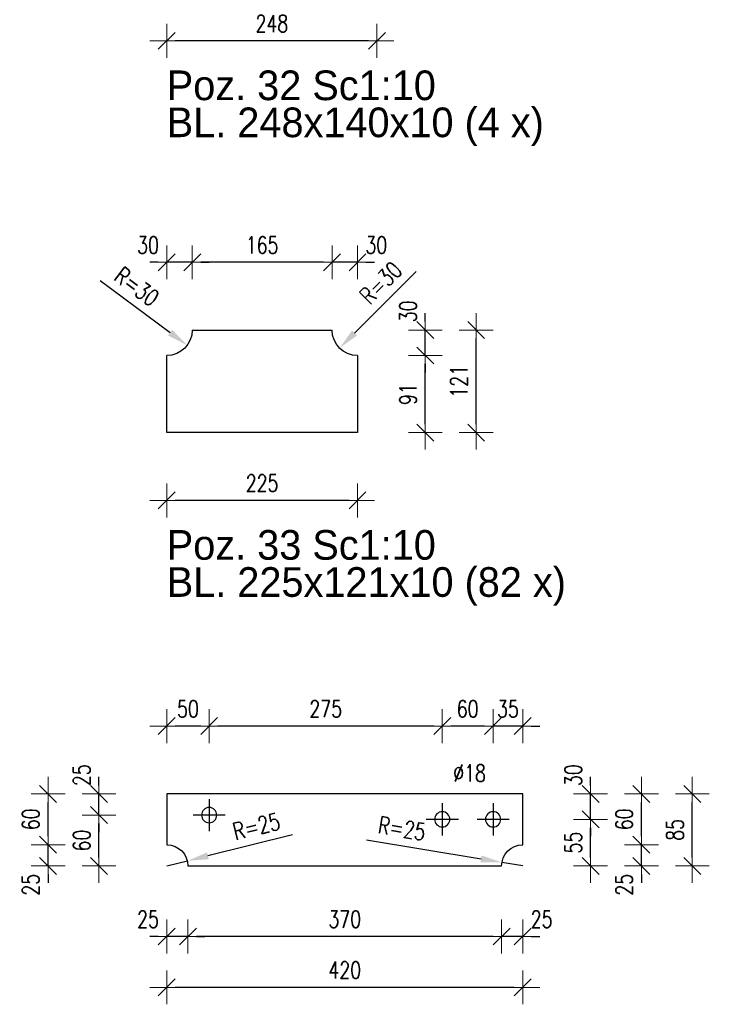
# Model space of a CAD drawing. Header units: millimetres. Extents: x 2297 to 3051, y 15557 to 16018.
# Tile 11 of 20: x 2706 to 2787, y 15692 to 15808. Entities that reach past the tile are written whole.
import ezdxf

# ---------------------------------------------------------------- set-up
doc = ezdxf.new("R2010")
doc.units = ezdxf.units.MM
doc.header["$LTSCALE"] = 10
doc.linetypes.add('MITTE', pattern=[2, 1.25, -0.25, 0.25, -0.25])
doc.layers.get('Defpoints').update_dxf_attribs({"color": 1})
doc.layers.add('PS_DIM', color=4, linetype='Continuous', lineweight=13)
doc.layers.add('PS_SOLID', color=7, linetype='Continuous', lineweight=30)
doc.layers.add('PS_MID', color=5, linetype='MITTE')
doc.layers.add('PS_PLATE', color=1, linetype='Continuous')
doc.styles.add('simplex', font='simplex.shx', dxfattribs={"width": 0.75})
doc.dimstyles.new('1_10_PRZ_DS1-LS10', dxfattribs={"dimtxt": 2, "dimasz": 1, "dimexe": 2, "dimexo": 5, "dimgap": 1, "dimtad": 1, "dimdec": 0, "dimlfac": 10, "dimtxsty": 'simplex', "dimblk": 'dimznak', "dimcen": 2, "dimse1": 1, "dimse2": 1, "dimclrt": 3, "dimadec": 1, "dimazin": 0, "dimtfac": 1, "dimtdec": 0, "dimtix": 1, "dimtmove": 2, "dimatfit": 3, "dimldrblk": 'dim-grot', "dimfxl": 1, "dimarcsym": 0})
doc.dimstyles.new('średnice', dxfattribs={"dimtxt": 2, "dimasz": 2.5, "dimexe": 1, "dimexo": 1, "dimgap": 1, "dimtad": 1, "dimdec": 0, "dimlfac": 10, "dimtxsty": 'simplex', "dimcen": 2, "dimclrd": 256, "dimclre": 256, "dimclrt": 3, "dimadec": 1, "dimazin": 0, "dimtfac": 1, "dimtdec": 0, "dimtix": 1, "dimtmove": 1, "dimatfit": 0, "dimfxl": 1, "dimarcsym": 0})

# ---------------------------------------------------------------- blocks, each defined once
blk = doc.blocks.new('dimznak')
at = {"color": 0}
for points in [[(0, 2), (0, -2)], [(-2, 0), (2, 0)]]:
    blk.add_lwpolyline(points, dxfattribs=at)
at = {"color": 2}
blk.add_lwpolyline([(1, 1), (-1, -1)], dxfattribs=at)
blk = doc.blocks.new('*D306')
at = {"layer": 'Defpoints', "color": 0, "transparency": 16777216}
for p in [(2723.02, 15825.73), (2747.82, 15825.73), (2723.02, 15805.73)]:
    blk.add_point(p, dxfattribs=at)
at = {"layer": 'PS_DIM', "color": 0, "lineweight": -2, "transparency": 16777216}
blk.add_line((2746.82, 15805.73), (2724.02, 15805.73), dxfattribs=at)
at = {"layer": 'PS_DIM', "color": 0, "lineweight": -2, "transparency": 16777216, "rotation": 180}
blk.add_blockref('dimznak', (2723.02, 15805.73), dxfattribs=at)
at = {"layer": 'PS_DIM', "color": 0, "lineweight": -2, "transparency": 16777216}
blk.add_blockref('dimznak', (2747.82, 15805.73), dxfattribs=at)
at = {"layer": 'PS_DIM', "color": 3, "transparency": 16777216, "insert": (2735.42, 15807.77), "char_height": 2, "attachment_point": 5, "style": 'simplex'}
blk.add_mtext('248', dxfattribs=at)
blk = doc.blocks.new('dim-grot')
blk.add_hatch(color=256).paths.add_polyline_path([(0, 0), (-2, 0.5), (-2, -0.5)])
blk.add_lwpolyline([(0, 0), (-2, 0.5), (-2, -0.5), (0, 0)])
blk = doc.blocks.new('*D307')
at = {"layer": 'Defpoints', "color": 0, "transparency": 16777216}
for p in [(2745.52, 15771.59), (2743.4, 15769.47)]:
    blk.add_point(p, dxfattribs=at)
at = {"layer": 'PS_DIM', "lineweight": -2, "transparency": 16777216}
blk.add_line((2752.44, 15778.51), (2745.17, 15771.24), dxfattribs=at)
at = {"layer": 'PS_DIM', "transparency": 16777216}
blk.add_solid([(2744.87, 15771.53), (2745.46, 15770.94), (2743.4, 15769.47)], dxfattribs=at)
at = {"layer": 'PS_DIM', "color": 3, "transparency": 16777216, "insert": (2748.27, 15777.17), "char_height": 2, "attachment_point": 5, "rotation": 45, "style": 'simplex'}
blk.add_mtext('R=30', dxfattribs=at)
blk = doc.blocks.new('*D308')
at = {"layer": 'Defpoints', "color": 0, "transparency": 16777216}
for p in [(2723.02, 15771.59), (2725.43, 15769.8)]:
    blk.add_point(p, dxfattribs=at)
at = {"layer": 'PS_DIM', "lineweight": -2, "transparency": 16777216}
blk.add_line((2715.18, 15777.44), (2723.42, 15771.29), dxfattribs=at)
at = {"layer": 'PS_DIM', "transparency": 16777216}
blk.add_solid([(2723.67, 15771.62), (2723.17, 15770.96), (2725.43, 15769.8)], dxfattribs=at)
at = {"layer": 'PS_DIM', "color": 3, "transparency": 16777216, "insert": (2719.49, 15776.72), "char_height": 2, "attachment_point": 5, "rotation": 323.2795, "style": 'simplex'}
blk.add_mtext('R=30', dxfattribs=at)
blk = doc.blocks.new('*D310')
at = {"layer": 'Defpoints', "color": 0, "transparency": 16777216}
for p in [(2742.52, 15771.59), (2753.52, 15771.59), (2745.52, 15768.59)]:
    blk.add_point(p, dxfattribs=at)
at = {"layer": 'PS_DIM', "color": 0, "lineweight": -2, "transparency": 16777216}
for p, q in [((2753.52, 15772.59), (2753.52, 15773.59)), ((2753.52, 15768.59), (2753.52, 15771.59)), ((2753.52, 15767.59), (2753.52, 15766.59))]:
    blk.add_line(p, q, dxfattribs=at)
for p, rotation in [((2753.52, 15771.59), 270), ((2753.52, 15768.59), 90)]:
    blk.add_blockref('dimznak', p, dxfattribs=dict(at, rotation=rotation))
at = {"layer": 'PS_DIM', "color": 3, "transparency": 16777216, "insert": (2751.48, 15773.8), "char_height": 2, "attachment_point": 5, "rotation": 90, "style": 'simplex'}
blk.add_mtext('30', dxfattribs=at)
blk = doc.blocks.new('*D312')
at = {"layer": 'Defpoints', "color": 0, "transparency": 16777216}
for p in [(2723.02, 15759.49), (2745.52, 15759.49), (2723.02, 15751.49)]:
    blk.add_point(p, dxfattribs=at)
at = {"layer": 'PS_DIM', "color": 0, "lineweight": -2, "transparency": 16777216}
blk.add_line((2744.52, 15751.49), (2724.02, 15751.49), dxfattribs=at)
at = {"layer": 'PS_DIM', "color": 0, "lineweight": -2, "transparency": 16777216, "rotation": 180}
blk.add_blockref('dimznak', (2723.02, 15751.49), dxfattribs=at)
at = {"layer": 'PS_DIM', "color": 0, "lineweight": -2, "transparency": 16777216}
blk.add_blockref('dimznak', (2745.52, 15751.49), dxfattribs=at)
at = {"layer": 'PS_DIM', "color": 3, "transparency": 16777216, "insert": (2734.27, 15753.53), "char_height": 2, "attachment_point": 5, "style": 'simplex'}
blk.add_mtext('225', dxfattribs=at)
blk = doc.blocks.new('*D313')
at = {"layer": 'Defpoints', "color": 0, "transparency": 16777216}
for p in [(2742.52, 15779.59), (2742.52, 15771.59), (2745.52, 15768.59)]:
    blk.add_point(p, dxfattribs=at)
at = {"layer": 'PS_DIM', "color": 0, "lineweight": -2, "transparency": 16777216}
for p, q in [((2741.52, 15779.59), (2740.52, 15779.59)), ((2745.52, 15779.59), (2742.52, 15779.59)), ((2746.52, 15779.59), (2747.52, 15779.59))]:
    blk.add_line(p, q, dxfattribs=at)
blk.add_blockref('dimznak', (2742.52, 15779.59), dxfattribs=at)
at = {"layer": 'PS_DIM', "color": 0, "lineweight": -2, "transparency": 16777216, "rotation": 180}
blk.add_blockref('dimznak', (2745.52, 15779.59), dxfattribs=at)
at = {"layer": 'PS_DIM', "color": 3, "transparency": 16777216, "insert": (2747.74, 15781.63), "char_height": 2, "attachment_point": 5, "style": 'simplex'}
blk.add_mtext('30', dxfattribs=at)
blk = doc.blocks.new('*D314')
at = {"layer": 'Defpoints', "color": 0, "transparency": 16777216}
for p in [(2726.02, 15779.59), (2726.02, 15771.59), (2742.52, 15771.59)]:
    blk.add_point(p, dxfattribs=at)
at = {"layer": 'PS_DIM', "color": 0, "lineweight": -2, "transparency": 16777216}
blk.add_line((2741.52, 15779.59), (2727.02, 15779.59), dxfattribs=at)
at = {"layer": 'PS_DIM', "color": 0, "lineweight": -2, "transparency": 16777216, "rotation": 180}
blk.add_blockref('dimznak', (2726.02, 15779.59), dxfattribs=at)
at = {"layer": 'PS_DIM', "color": 0, "lineweight": -2, "transparency": 16777216}
blk.add_blockref('dimznak', (2742.52, 15779.59), dxfattribs=at)
at = {"layer": 'PS_DIM', "color": 3, "transparency": 16777216, "insert": (2734.27, 15781.63), "char_height": 2, "attachment_point": 5, "style": 'simplex'}
blk.add_mtext('165', dxfattribs=at)
blk = doc.blocks.new('*D315')
at = {"layer": 'Defpoints', "color": 0, "transparency": 16777216}
for p in [(2723.02, 15779.59), (2726.02, 15771.59), (2723.02, 15768.59)]:
    blk.add_point(p, dxfattribs=at)
at = {"layer": 'PS_DIM', "color": 0, "lineweight": -2, "transparency": 16777216}
for p, q in [((2722.02, 15779.59), (2721.02, 15779.59)), ((2726.02, 15779.59), (2723.02, 15779.59)), ((2727.02, 15779.59), (2728.02, 15779.59))]:
    blk.add_line(p, q, dxfattribs=at)
blk.add_blockref('dimznak', (2723.02, 15779.59), dxfattribs=at)
at = {"layer": 'PS_DIM', "color": 0, "lineweight": -2, "transparency": 16777216, "rotation": 180}
blk.add_blockref('dimznak', (2726.02, 15779.59), dxfattribs=at)
at = {"layer": 'PS_DIM', "color": 3, "transparency": 16777216, "insert": (2720.81, 15781.63), "char_height": 2, "attachment_point": 5, "style": 'simplex'}
blk.add_mtext('30', dxfattribs=at)
blk = doc.blocks.new('*D316')
at = {"layer": 'Defpoints', "color": 0, "transparency": 16777216}
for p in [(2762.56, 15708.76), (2765.02, 15708.35)]:
    blk.add_point(p, dxfattribs=at)
at = {"layer": 'PS_DIM', "lineweight": -2, "transparency": 16777216}
for p, q in [((2746.6, 15711.45), (2760.09, 15709.18)), ((2765.02, 15708.35), (2762.56, 15708.76))]:
    blk.add_line(p, q, dxfattribs=at)
at = {"layer": 'PS_DIM', "transparency": 16777216}
blk.add_solid([(2760.16, 15709.59), (2760.02, 15708.77), (2762.56, 15708.76)], dxfattribs=at)
at = {"layer": 'PS_DIM', "color": 3, "transparency": 16777216, "insert": (2750.77, 15712.77), "char_height": 2, "attachment_point": 5, "rotation": 350.4406, "style": 'simplex'}
blk.add_mtext('R=25', dxfattribs=at)
blk = doc.blocks.new('*D317')
at = {"layer": 'Defpoints', "color": 0, "transparency": 16777216}
for p in [(2725.45, 15708.95), (2723.02, 15708.35)]:
    blk.add_point(p, dxfattribs=at)
at = {"layer": 'PS_DIM', "lineweight": -2, "transparency": 16777216}
for p, q in [((2737.86, 15712.01), (2727.88, 15709.55)), ((2723.02, 15708.35), (2725.45, 15708.95))]:
    blk.add_line(p, q, dxfattribs=at)
at = {"layer": 'PS_DIM', "transparency": 16777216}
blk.add_solid([(2727.78, 15709.95), (2727.98, 15709.14), (2725.45, 15708.95)], dxfattribs=at)
at = {"layer": 'PS_DIM', "color": 3, "transparency": 16777216, "insert": (2733.6, 15713.02), "char_height": 2, "attachment_point": 5, "rotation": 13.885, "style": 'simplex'}
blk.add_mtext('R=25', dxfattribs=at)
blk = doc.blocks.new('*D319')
at = {"layer": 'Defpoints', "color": 0, "transparency": 16777216}
for p in [(2765.02, 15716.85), (2773.02, 15716.85), (2761.52, 15713.85)]:
    blk.add_point(p, dxfattribs=at)
at = {"layer": 'PS_DIM', "color": 0, "lineweight": -2, "transparency": 16777216}
for p, q in [((2773.02, 15717.85), (2773.02, 15718.85)), ((2773.02, 15713.85), (2773.02, 15716.85)), ((2773.02, 15712.85), (2773.02, 15711.85))]:
    blk.add_line(p, q, dxfattribs=at)
for p, rotation in [((2773.02, 15716.85), 270), ((2773.02, 15713.85), 90)]:
    blk.add_blockref('dimznak', p, dxfattribs=dict(at, rotation=rotation))
at = {"layer": 'PS_DIM', "color": 3, "transparency": 16777216, "insert": (2770.98, 15719.06), "char_height": 2, "attachment_point": 5, "rotation": 90, "style": 'simplex'}
blk.add_mtext('30', dxfattribs=at)
blk = doc.blocks.new('*D320')
at = {"layer": 'Defpoints', "color": 0, "transparency": 16777216}
for p in [(2765.02, 15710.85), (2779.02, 15710.85), (2762.52, 15708.35)]:
    blk.add_point(p, dxfattribs=at)
at = {"layer": 'PS_DIM', "color": 0, "lineweight": -2, "transparency": 16777216}
for p, q in [((2779.02, 15711.85), (2779.02, 15712.85)), ((2779.02, 15708.35), (2779.02, 15710.85)), ((2779.02, 15707.35), (2779.02, 15706.35))]:
    blk.add_line(p, q, dxfattribs=at)
for p, rotation in [((2779.02, 15710.85), 270), ((2779.02, 15708.35), 90)]:
    blk.add_blockref('dimznak', p, dxfattribs=dict(at, rotation=rotation))
at = {"layer": 'PS_DIM', "color": 3, "transparency": 16777216, "insert": (2776.98, 15706.13), "char_height": 2, "attachment_point": 5, "rotation": 90, "style": 'simplex'}
blk.add_mtext('25', dxfattribs=at)
blk = doc.blocks.new('*D324')
at = {"layer": 'Defpoints', "color": 0, "transparency": 16777216}
for p in [(2715.02, 15716.85), (2723.02, 15716.85), (2728.02, 15714.35)]:
    blk.add_point(p, dxfattribs=at)
at = {"layer": 'PS_DIM', "color": 0, "lineweight": -2, "transparency": 16777216}
for p, q in [((2715.02, 15717.85), (2715.02, 15718.85)), ((2715.02, 15714.35), (2715.02, 15716.85)), ((2715.02, 15713.35), (2715.02, 15712.35))]:
    blk.add_line(p, q, dxfattribs=at)
for p, rotation in [((2715.02, 15716.85), 270), ((2715.02, 15714.35), 90)]:
    blk.add_blockref('dimznak', p, dxfattribs=dict(at, rotation=rotation))
at = {"layer": 'PS_DIM', "color": 3, "transparency": 16777216, "insert": (2712.98, 15719.06), "char_height": 2, "attachment_point": 5, "rotation": 90, "style": 'simplex'}
blk.add_mtext('25', dxfattribs=at)
blk = doc.blocks.new('*D325')
at = {"layer": 'Defpoints', "color": 0, "transparency": 16777216}
for p in [(2709.02, 15710.85), (2723.02, 15710.85), (2725.52, 15708.35)]:
    blk.add_point(p, dxfattribs=at)
at = {"layer": 'PS_DIM', "color": 0, "lineweight": -2, "transparency": 16777216}
for p, q in [((2709.02, 15711.85), (2709.02, 15712.85)), ((2709.02, 15708.35), (2709.02, 15710.85)), ((2709.02, 15707.35), (2709.02, 15706.35))]:
    blk.add_line(p, q, dxfattribs=at)
for p, rotation in [((2709.02, 15710.85), 270), ((2709.02, 15708.35), 90)]:
    blk.add_blockref('dimznak', p, dxfattribs=dict(at, rotation=rotation))
at = {"layer": 'PS_DIM', "color": 3, "transparency": 16777216, "insert": (2706.98, 15706.13), "char_height": 2, "attachment_point": 5, "rotation": 90, "style": 'simplex'}
blk.add_mtext('25', dxfattribs=at)
blk = doc.blocks.new('*D327')
at = {"layer": 'Defpoints', "color": 0, "transparency": 16777216}
for p in [(2765.02, 15710.85), (2762.52, 15708.35), (2762.52, 15700.02)]:
    blk.add_point(p, dxfattribs=at)
at = {"layer": 'PS_DIM', "color": 0, "lineweight": -2, "transparency": 16777216}
for p, q in [((2761.52, 15700.02), (2760.52, 15700.02)), ((2765.02, 15700.02), (2762.52, 15700.02)), ((2766.02, 15700.02), (2767.02, 15700.02))]:
    blk.add_line(p, q, dxfattribs=at)
blk.add_blockref('dimznak', (2762.52, 15700.02), dxfattribs=at)
at = {"layer": 'PS_DIM', "color": 0, "lineweight": -2, "transparency": 16777216, "rotation": 180}
blk.add_blockref('dimznak', (2765.02, 15700.02), dxfattribs=at)
at = {"layer": 'PS_DIM', "color": 3, "transparency": 16777216, "insert": (2767.24, 15702.06), "char_height": 2, "attachment_point": 5, "style": 'simplex'}
blk.add_mtext('25', dxfattribs=at)
blk = doc.blocks.new('*D328')
at = {"layer": 'Defpoints', "color": 0, "transparency": 16777216}
for p in [(2725.52, 15708.35), (2762.52, 15708.35), (2725.52, 15700.02)]:
    blk.add_point(p, dxfattribs=at)
at = {"layer": 'PS_DIM', "color": 0, "lineweight": -2, "transparency": 16777216}
blk.add_line((2761.52, 15700.02), (2726.52, 15700.02), dxfattribs=at)
at = {"layer": 'PS_DIM', "color": 0, "lineweight": -2, "transparency": 16777216, "rotation": 180}
blk.add_blockref('dimznak', (2725.52, 15700.02), dxfattribs=at)
at = {"layer": 'PS_DIM', "color": 0, "lineweight": -2, "transparency": 16777216}
blk.add_blockref('dimznak', (2762.52, 15700.02), dxfattribs=at)
at = {"layer": 'PS_DIM', "color": 3, "transparency": 16777216, "insert": (2744.02, 15702.06), "char_height": 2, "attachment_point": 5, "style": 'simplex'}
blk.add_mtext('370', dxfattribs=at)
blk = doc.blocks.new('*D329')
at = {"layer": 'Defpoints', "color": 0, "transparency": 16777216}
for p in [(2723.02, 15710.85), (2725.52, 15708.35), (2723.02, 15700.02)]:
    blk.add_point(p, dxfattribs=at)
at = {"layer": 'PS_DIM', "color": 0, "lineweight": -2, "transparency": 16777216}
for p, q in [((2722.02, 15700.02), (2721.02, 15700.02)), ((2725.52, 15700.02), (2723.02, 15700.02)), ((2726.52, 15700.02), (2727.52, 15700.02))]:
    blk.add_line(p, q, dxfattribs=at)
blk.add_blockref('dimznak', (2723.02, 15700.02), dxfattribs=at)
at = {"layer": 'PS_DIM', "color": 0, "lineweight": -2, "transparency": 16777216, "rotation": 180}
blk.add_blockref('dimznak', (2725.52, 15700.02), dxfattribs=at)
at = {"layer": 'PS_DIM', "color": 3, "transparency": 16777216, "insert": (2720.81, 15702.06), "char_height": 2, "attachment_point": 5, "style": 'simplex'}
blk.add_mtext('25', dxfattribs=at)
blk = doc.blocks.new('*D330')
at = {"layer": 'Defpoints', "color": 0, "transparency": 16777216}
for p in [(2723.02, 15708.35), (2765.02, 15708.35), (2723.02, 15694.02)]:
    blk.add_point(p, dxfattribs=at)
at = {"layer": 'PS_DIM', "color": 0, "lineweight": -2, "transparency": 16777216}
blk.add_line((2764.02, 15694.02), (2724.02, 15694.02), dxfattribs=at)
at = {"layer": 'PS_DIM', "color": 0, "lineweight": -2, "transparency": 16777216, "rotation": 180}
blk.add_blockref('dimznak', (2723.02, 15694.02), dxfattribs=at)
at = {"layer": 'PS_DIM', "color": 0, "lineweight": -2, "transparency": 16777216}
blk.add_blockref('dimznak', (2765.02, 15694.02), dxfattribs=at)
at = {"layer": 'PS_DIM', "color": 3, "transparency": 16777216, "insert": (2744.02, 15696.06), "char_height": 2, "attachment_point": 5, "style": 'simplex'}
blk.add_mtext('420', dxfattribs=at)
blk = doc.blocks.new('*D331')
at = {"layer": 'Defpoints', "color": 0, "transparency": 16777216}
for p in [(2761.52, 15724.85), (2765.02, 15716.85), (2761.52, 15713.85)]:
    blk.add_point(p, dxfattribs=at)
at = {"layer": 'PS_DIM', "color": 0, "lineweight": -2, "transparency": 16777216}
for p, q in [((2760.52, 15724.85), (2759.52, 15724.85)), ((2765.02, 15724.85), (2761.52, 15724.85)), ((2766.02, 15724.85), (2767.02, 15724.85))]:
    blk.add_line(p, q, dxfattribs=at)
blk.add_blockref('dimznak', (2761.52, 15724.85), dxfattribs=at)
at = {"layer": 'PS_DIM', "color": 0, "lineweight": -2, "transparency": 16777216, "rotation": 180}
blk.add_blockref('dimznak', (2765.02, 15724.85), dxfattribs=at)
at = {"layer": 'PS_DIM', "color": 3, "transparency": 16777216, "insert": (2763.27, 15726.89), "char_height": 2, "attachment_point": 5, "style": 'simplex'}
blk.add_mtext('35', dxfattribs=at)
blk = doc.blocks.new('*D332')
at = {"layer": 'Defpoints', "color": 0, "transparency": 16777216}
for p in [(2755.52, 15724.85), (2755.52, 15713.85), (2761.52, 15713.85)]:
    blk.add_point(p, dxfattribs=at)
at = {"layer": 'PS_DIM', "color": 0, "lineweight": -2, "transparency": 16777216}
blk.add_line((2760.52, 15724.85), (2756.52, 15724.85), dxfattribs=at)
at = {"layer": 'PS_DIM', "color": 0, "lineweight": -2, "transparency": 16777216, "rotation": 180}
blk.add_blockref('dimznak', (2755.52, 15724.85), dxfattribs=at)
at = {"layer": 'PS_DIM', "color": 0, "lineweight": -2, "transparency": 16777216}
blk.add_blockref('dimznak', (2761.52, 15724.85), dxfattribs=at)
at = {"layer": 'PS_DIM', "color": 3, "transparency": 16777216, "insert": (2758.52, 15726.89), "char_height": 2, "attachment_point": 5, "style": 'simplex'}
blk.add_mtext('60', dxfattribs=at)
blk = doc.blocks.new('*D333')
at = {"layer": 'Defpoints', "color": 0, "transparency": 16777216}
for p in [(2728.02, 15724.85), (2728.02, 15714.35), (2755.52, 15713.85)]:
    blk.add_point(p, dxfattribs=at)
at = {"layer": 'PS_DIM', "color": 0, "lineweight": -2, "transparency": 16777216}
blk.add_line((2754.52, 15724.85), (2729.02, 15724.85), dxfattribs=at)
at = {"layer": 'PS_DIM', "color": 0, "lineweight": -2, "transparency": 16777216, "rotation": 180}
blk.add_blockref('dimznak', (2728.02, 15724.85), dxfattribs=at)
at = {"layer": 'PS_DIM', "color": 0, "lineweight": -2, "transparency": 16777216}
blk.add_blockref('dimznak', (2755.52, 15724.85), dxfattribs=at)
at = {"layer": 'PS_DIM', "color": 3, "transparency": 16777216, "insert": (2741.77, 15726.89), "char_height": 2, "attachment_point": 5, "style": 'simplex'}
blk.add_mtext('275', dxfattribs=at)
blk = doc.blocks.new('*D334')
at = {"layer": 'Defpoints', "color": 0, "transparency": 16777216}
for p in [(2723.02, 15724.85), (2723.02, 15716.85), (2728.02, 15714.35)]:
    blk.add_point(p, dxfattribs=at)
at = {"layer": 'PS_DIM', "color": 0, "lineweight": -2, "transparency": 16777216}
blk.add_line((2727.02, 15724.85), (2724.02, 15724.85), dxfattribs=at)
at = {"layer": 'PS_DIM', "color": 0, "lineweight": -2, "transparency": 16777216, "rotation": 180}
blk.add_blockref('dimznak', (2723.02, 15724.85), dxfattribs=at)
at = {"layer": 'PS_DIM', "color": 0, "lineweight": -2, "transparency": 16777216}
blk.add_blockref('dimznak', (2728.02, 15724.85), dxfattribs=at)
at = {"layer": 'PS_DIM', "color": 3, "transparency": 16777216, "insert": (2725.52, 15726.89), "char_height": 2, "attachment_point": 5, "style": 'simplex'}
blk.add_mtext('50', dxfattribs=at)
blk = doc.blocks.new('*X534')
at = {"color": 0}
for s, p in [('Poz. 32 Sc1:10', (2723.02, 15809.05)), ('BL. 248x140x10 (4 x)', (2723.02, 15804.68))]:
    blk.add_text(s, height=3.5, dxfattribs=at).set_placement(p)
blk = doc.blocks.new('*X535')
at = {"color": 0}
for s, p in [('Poz. 33 Sc1:10', (2723.02, 15744.49)), ('BL. 225x121x10 (82 x)', (2723.02, 15740.11))]:
    blk.add_text(s, height=3.5, dxfattribs=at).set_placement(p)
blk = doc.blocks.new('*X586')
at = {"layer": 'PS_SOLID', "color": 7, "linetype": 'Continuous'}
for p, q in [((2726.02, 15771.59), (2742.52, 15771.59)), ((2723.02, 15759.49), (2723.02, 15768.59)), ((2745.52, 15768.59), (2745.52, 15759.49)), ((2745.52, 15759.49), (2723.02, 15759.49))]:
    blk.add_line(p, q, dxfattribs=at)
at = {"layer": 'PS_SOLID', "extrusion": (0, 0, -1)}
for centre, start, end in [((-2723.02, 15771.59), 180, 270), ((-2745.52, 15771.59), 270, 0)]:
    blk.add_arc(centre, 3, start, end, dxfattribs=at)
blk = doc.blocks.new('*X587')
at = {"layer": 'PS_MID', "color": 5, "linetype": 'MITTE'}
for p, q in [((2728.02, 15716.25), (2728.02, 15712.45)), ((2755.52, 15715.75), (2755.52, 15711.95)), ((2761.52, 15715.75), (2761.52, 15711.95)), ((2729.92, 15714.35), (2726.12, 15714.35)), ((2757.42, 15713.85), (2753.62, 15713.85)), ((2763.42, 15713.85), (2759.62, 15713.85))]:
    blk.add_line(p, q, dxfattribs=at)
at = {"layer": 'PS_SOLID', "color": 7, "linetype": 'Continuous'}
for p, q in [((2723.02, 15716.85), (2723.02, 15710.85)), ((2765.02, 15716.85), (2723.02, 15716.85)), ((2765.02, 15710.85), (2765.02, 15716.85)), ((2725.52, 15708.35), (2762.52, 15708.35))]:
    blk.add_line(p, q, dxfattribs=at)
at = {"layer": 'PS_SOLID', "color": 7, "extrusion": (0, 0, -1)}
for centre in [(-2728.02, 15714.35), (-2755.52, 15713.85), (-2761.52, 15713.85)]:
    blk.add_circle(centre, 0.9, dxfattribs=at)
at = {"layer": 'PS_SOLID', "extrusion": (0, 0, -1)}
for centre, start, end in [((-2723.02, 15708.35), 90, 180), ((-2765.02, 15708.35), 0, 90)]:
    blk.add_arc(centre, 2.5, start, end, dxfattribs=at)

msp = doc.modelspace()

# ---------------------------------------------------------------- block references
for name, p in [('*X534', (0, -10.32)), ('*X535', (0, 0))]:
    msp.add_blockref(name, p)
at = {"layer": 'PS_PLATE'}
for name in ['*X586', '*X587']:
    msp.add_blockref(name, (0, 0), dxfattribs=at)

# ---------------------------------------------------------------- texts
at = {"layer": 'PS_DIM', "insert": (2756.81, 15718.31), "char_height": 2, "attachment_point": 7, "style": 'simplex'}
msp.add_mtext('\\A1;%%c18', dxfattribs=at)

# ---------------------------------------------------------------- dimensions: what is measured, and where the dimension line sits
at = {"layer": 'PS_DIM'}
for base, p1, p2, angle, text, picture, middle in [((2723.02, 15805.73), (2747.82, 15825.73), (2723.02, 15825.73), 180, '248', '*D306', (2735.42, 15807.77)), ((2723.02, 15779.59), (2726.02, 15771.59), (2723.02, 15768.59), 180, '30', '*D315', (2720.81, 15781.63)), ((2726.02, 15779.59), (2742.52, 15771.59), (2726.02, 15771.59), 180, '165', '*D314', (2734.27, 15781.63)), ((2742.52, 15779.59), (2745.52, 15768.59), (2742.52, 15771.59), 180, '30', '*D313', (2747.74, 15781.63)), ((2753.52, 15771.59), (2745.52, 15768.59), (2742.52, 15771.59), 90, '30', '*D310', (2751.48, 15773.8)), ((2723.02, 15751.49), (2745.52, 15759.49), (2723.02, 15759.49), 180, '225', '*D312', (2734.27, 15753.53)), ((2723.02, 15724.85), (2728.02, 15714.35), (2723.02, 15716.85), 180, '50', '*D334', (2725.52, 15726.89)), ((2728.02, 15724.85), (2755.52, 15713.85), (2728.02, 15714.35), 180, '275', '*D333', (2741.77, 15726.89)), ((2755.52, 15724.85), (2761.52, 15713.85), (2755.52, 15713.85), 180, '60', '*D332', (2758.52, 15726.89)), ((2761.52, 15724.85), (2765.02, 15716.85), (2761.52, 15713.85), 180, '35', '*D331', (2763.27, 15726.89)), ((2715.02, 15716.85), (2728.02, 15714.35), (2723.02, 15716.85), 90, '25', '*D324', (2712.98, 15719.06)), ((2773.02, 15716.85), (2761.52, 15713.85), (2765.02, 15716.85), 90, '30', '*D319', (2770.98, 15719.06)), ((2709.02, 15710.85), (2725.52, 15708.35), (2723.02, 15710.85), 90, '25', '*D325', (2706.98, 15706.13)), ((2779.02, 15710.85), (2762.52, 15708.35), (2765.02, 15710.85), 90, '25', '*D320', (2776.98, 15706.13)), ((2723.02, 15700.02), (2725.52, 15708.35), (2723.02, 15710.85), 180, '25', '*D329', (2720.81, 15702.06)), ((2762.52, 15700.02), (2765.02, 15710.85), (2762.52, 15708.35), 180, '25', '*D327', (2767.24, 15702.06)), ((2723.02, 15694.02), (2765.02, 15708.35), (2723.02, 15708.35), 180, '420', '*D330', (2744.02, 15696.06)), ((2725.52, 15700.02), (2762.52, 15708.35), (2725.52, 15708.35), 180, '370', '*D328', (2744.02, 15702.06))]:
    dim = msp.add_linear_dim(base=base, p1=p1, p2=p2, angle=angle, text=text, dimstyle='1_10_PRZ_DS1-LS10', dxfattribs=at)
    dim.commit()
    dim.dimension.update_dxf_attribs({"geometry": picture, "text_midpoint": middle, "dimtype": 128})
for center, mpoint, text, picture, middle in [((2723.02, 15771.59), (2725.43, 15769.8), 'R=30', '*D308', (2718.3, 15775.11)), ((2745.52, 15771.59), (2743.4, 15769.47), 'R=30', '*D307', (2749.69, 15775.76)), ((2765.02, 15708.35), (2762.56, 15708.76), 'R=25', '*D316', (2750.44, 15710.8))]:
    dim = msp.add_radius_dim(center=center, mpoint=mpoint, text=text, dimstyle='średnice', dxfattribs=at)
    dim.commit()
    dim.dimension.update_dxf_attribs({"geometry": picture, "text_midpoint": middle, "dimtype": 132})
for base, p1, p2, location, text in [((2759.52, 15771.59), (2745.52, 15759.49), (2745.52, 15771.59), (2757.48, 15765.54), '121'), ((2753.52, 15768.59), (2745.52, 15759.49), (2745.52, 15768.59), (2751.48, 15764.04), '91'), ((2709.02, 15716.85), (2723.02, 15710.85), (2765.02, 15716.85), (2706.98, 15713.85), '60'), ((2779.02, 15716.85), (2765.02, 15710.85), (2765.02, 15716.85), (2776.98, 15713.85), '60'), ((2785.02, 15716.85), (2765.02, 15708.35), (2765.02, 15716.85), (2782.98, 15712.6), '85'), ((2715.02, 15714.35), (2725.52, 15708.35), (2728.02, 15714.35), (2712.98, 15711.35), '60'), ((2773.02, 15713.85), (2762.52, 15708.35), (2761.52, 15713.85), (2770.98, 15711.1), '55')]:
    msp.add_linear_dim(base=base, p1=p1, p2=p2, angle=90, location=location, text=text, dimstyle='1_10_PRZ_DS1-LS10', dxfattribs=at).render()
dim = msp.add_radius_dim(center=(2723.02, 15708.35), mpoint=(2725.45, 15708.95), text='R=25', dimstyle='średnice', dxfattribs=at)
dim.commit()
dim.dimension.update_dxf_attribs({"geometry": '*D317', "text_midpoint": (2733.6, 15713.02)})

doc.saveas('drawing.dxf')
